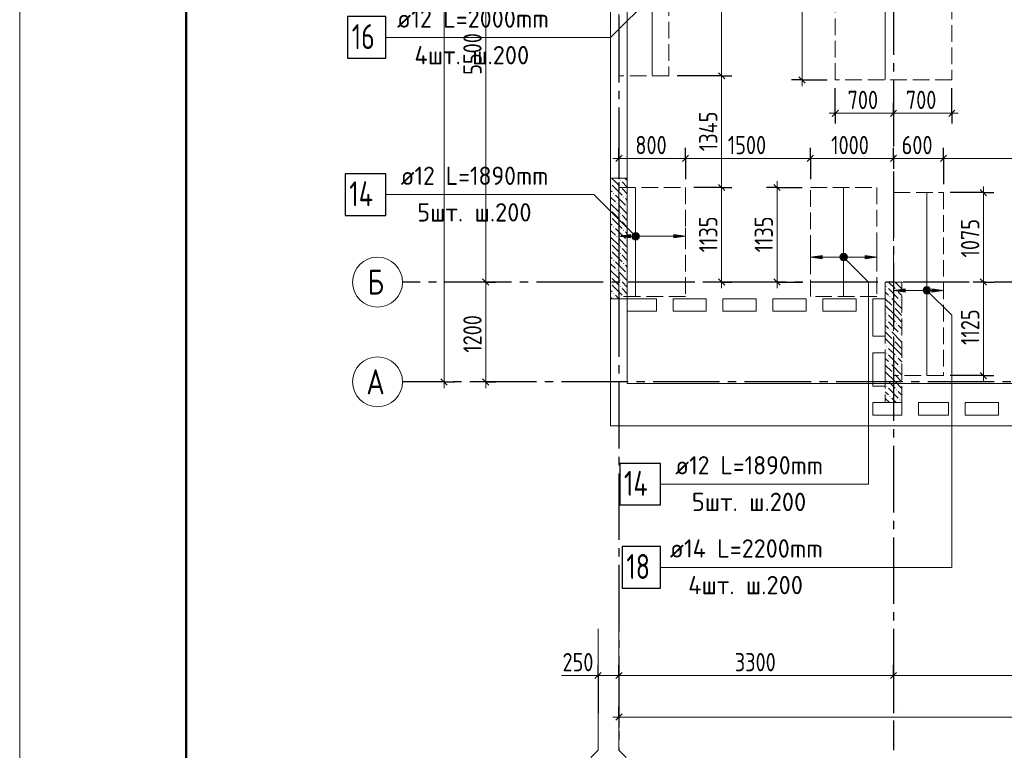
# Model space of a CAD drawing. Header units: millimetres. Extents: x 0 to 61017, y 0 to 42000.
# Tile 2 of 21: x 0 to 11830, y 15970 to 24755. Entities that reach past the tile are written whole.
import ezdxf

# ---------------------------------------------------------------- set-up
doc = ezdxf.new("R2010")
doc.units = ezdxf.units.MM
doc.linetypes.add('______2', pattern=[270, 200, -70])
doc.linetypes.add('______5', pattern=[1100, 800, -100, 100, -100])
for name, color, linetype, lineweight in [('Standard', 7, 'Continuous', 25), ('ДОП Верх по У', 7, 'Continuous', 25), ('ЖБ Перекрытие верхний уровень', 7, 'Continuous', 35), ('ЖБ Пилон', 7, 'Continuous', 35), ('Оси', 40, '______5', 18), ('Позиционная метка номер позиции', 7, 'Continuous', 13), ('Примечания', 7, 'Continuous', 25), ('Размерная выноска', 7, 'Continuous', 13)]:
    doc.layers.add(name, color=color, linetype=linetype, lineweight=lineweight)
doc.styles.add('GOST 2.304-81', font='txt')
doc.styles.add('ISOCPEUR', font='txt')

msp = doc.modelspace()

# ---------------------------------------------------------------- hatches: boundary and pattern name
at = {"layer": 'ДОП Верх по У', "linetype": 'Continuous', "lineweight": 13, "transparency": 33554687}
for points in [[(7340, 22131), (7200, 22151), (7340, 22171)], [(9640, 21880), (9500, 21900), (9640, 21920)], [(10640, 21480), (10500, 21500), (10640, 21520)]]:
    msp.add_hatch(color=7, dxfattribs=at).paths.add_polyline_path(points, flags=16)
for points in [[(7368, 22132), (7368, 22170), (7362, 22151)], [(7368, 22170), (7381, 22119), (7381, 22183)], [(7368, 22170), (7368, 22132), (7381, 22119)], [(7381, 22183), (7400, 22114), (7400, 22189)], [(7381, 22183), (7381, 22119), (7400, 22114)], [(7400, 22189), (7400, 22114), (7419, 22119)], [(7400, 22189), (7419, 22119), (7419, 22183)], [(7419, 22183), (7419, 22119), (7432, 22132)], [(7419, 22183), (7432, 22132), (7432, 22170)], [(7432, 22170), (7432, 22132), (7437, 22151)], [(7860, 22131), (8000, 22151), (7860, 22171)], [(9868, 21881), (9868, 21919), (9862, 21900)], [(9868, 21919), (9881, 21868), (9881, 21932)], [(9868, 21919), (9868, 21881), (9881, 21868)], [(9881, 21932), (9900, 21862), (9900, 21938)], [(9881, 21932), (9881, 21868), (9900, 21862)], [(9900, 21938), (9900, 21862), (9919, 21868)], [(9900, 21938), (9919, 21868), (9919, 21932)], [(9919, 21932), (9919, 21868), (9932, 21881)], [(9919, 21932), (9932, 21881), (9932, 21919)], [(9932, 21919), (9932, 21881), (9937, 21900)], [(10160, 21880), (10300, 21900), (10160, 21920)], [(10868, 21519), (10881, 21468), (10881, 21532)], [(10881, 21532), (10900, 21462), (10900, 21538)], [(10881, 21532), (10881, 21468), (10900, 21462)], [(10900, 21538), (10900, 21462), (10919, 21468)], [(10900, 21538), (10919, 21468), (10919, 21532)], [(10919, 21532), (10919, 21468), (10932, 21481)], [(10919, 21532), (10932, 21481), (10932, 21519)], [(10868, 21481), (10868, 21519), (10862, 21500)], [(10868, 21519), (10868, 21481), (10881, 21468)], [(10932, 21519), (10932, 21481), (10937, 21500)], [(10960, 21480), (11100, 21500), (10960, 21520)]]:
    msp.add_hatch(color=7, dxfattribs=at).paths.add_polyline_path(points)
at = {"layer": 'ЖБ Пилон', "linetype": 'Continuous', "lineweight": 18, "transparency": 33554687}
for points in [[(7100, 22787), (7103, 22783), (7100, 22780)], [(7210, 22823), (7217, 22830), (7223, 22823), (7217, 22817)], [(7210, 22743), (7217, 22750), (7223, 22743), (7217, 22737)], [(7130, 22663), (7137, 22670), (7143, 22663), (7137, 22657)], [(7250, 22623), (7257, 22630), (7263, 22623), (7257, 22617)], [(7170, 22543), (7177, 22550), (7183, 22543), (7177, 22537)], [(7290, 22503), (7297, 22510), (7300, 22507), (7300, 22500), (7297, 22497)], [(7100, 22467), (7103, 22463), (7100, 22460)], [(7100, 22387), (7103, 22383), (7100, 22380)], [(7210, 22423), (7217, 22430), (7223, 22423), (7217, 22417)], [(7130, 22263), (7137, 22270), (7143, 22263), (7137, 22257)], [(7210, 22343), (7217, 22350), (7223, 22343), (7217, 22337)], [(7170, 22143), (7177, 22150), (7183, 22143), (7177, 22137)], [(7250, 22223), (7257, 22230), (7263, 22223), (7257, 22217)], [(7100, 22067), (7103, 22063), (7100, 22060)], [(7210, 22023), (7217, 22030), (7223, 22023), (7217, 22017)], [(7290, 22103), (7297, 22110), (7300, 22107), (7300, 22100), (7297, 22097)], [(7100, 21987), (7103, 21983), (7100, 21980)], [(7210, 21943), (7217, 21950), (7223, 21943), (7217, 21937)], [(7130, 21863), (7137, 21870), (7143, 21863), (7137, 21857)], [(7250, 21823), (7257, 21830), (7263, 21823), (7257, 21817)], [(7100, 21667), (7103, 21663), (7100, 21660)], [(7170, 21743), (7177, 21750), (7183, 21743), (7177, 21737)], [(7290, 21703), (7297, 21710), (7300, 21707), (7300, 21700), (7297, 21697)], [(7100, 21587), (7103, 21583), (7100, 21580)], [(7210, 21623), (7217, 21630), (7223, 21623), (7217, 21617)], [(7210, 21543), (7217, 21550), (7223, 21543), (7217, 21537)], [(10410, 21543), (10417, 21550), (10423, 21543), (10417, 21537)], [(7130, 21463), (7137, 21470), (7143, 21463), (7137, 21457)], [(7250, 21423), (7257, 21430), (7263, 21423), (7257, 21417)], [(10450, 21423), (10457, 21430), (10463, 21423), (10457, 21417)], [(10530, 21503), (10537, 21510), (10543, 21503), (10537, 21497)], [(10490, 21303), (10497, 21310), (10503, 21303), (10497, 21297)], [(10570, 21383), (10577, 21390), (10583, 21383), (10577, 21377)], [(10410, 21223), (10417, 21230), (10423, 21223), (10417, 21217)], [(10410, 21143), (10417, 21150), (10423, 21143), (10417, 21137)], [(10530, 21103), (10537, 21110), (10543, 21103), (10537, 21097)], [(10450, 21023), (10457, 21030), (10463, 21023), (10457, 21017)], [(10570, 20983), (10577, 20990), (10583, 20983), (10577, 20977)], [(10410, 20823), (10417, 20830), (10423, 20823), (10417, 20817)], [(10490, 20903), (10497, 20910), (10503, 20903), (10497, 20897)], [(10410, 20743), (10417, 20750), (10423, 20743), (10417, 20737)], [(10530, 20703), (10537, 20710), (10543, 20703), (10537, 20697)], [(10450, 20623), (10457, 20630), (10463, 20623), (10457, 20617)], [(10570, 20583), (10577, 20590), (10583, 20583), (10577, 20577)], [(10490, 20503), (10497, 20510), (10503, 20503), (10497, 20497)], [(10410, 20423), (10417, 20430), (10423, 20423), (10417, 20417)], [(10410, 20343), (10417, 20350), (10423, 20343), (10417, 20337)], [(10530, 20303), (10537, 20310), (10543, 20303), (10537, 20297)], [(10450, 20223), (10457, 20230), (10463, 20223), (10457, 20217)], [(10570, 20183), (10577, 20190), (10583, 20183), (10577, 20177)]]:
    msp.add_hatch(color=7, dxfattribs=at).paths.add_polyline_path(points, flags=16)
at = {"layer": 'Позиционная метка номер позиции', "linetype": 'Continuous', "lineweight": 13, "transparency": 33554687}
for points in [[(7368, 22119), (7411, 22194), (7357, 22140)], [(7357, 22140), (7411, 22194), (7389, 22194)], [(7357, 22140), (7389, 22194), (7357, 22162)], [(7357, 22162), (7389, 22194), (7368, 22183)], [(7368, 22119), (7432, 22183), (7411, 22194)], [(7389, 22108), (7432, 22183), (7368, 22119)], [(7389, 22108), (7443, 22162), (7432, 22183)], [(7411, 22108), (7443, 22162), (7389, 22108)], [(7411, 22108), (7443, 22140), (7443, 22162)], [(7443, 22140), (7411, 22108), (7432, 22119)], [(9857, 21911), (9889, 21943), (9868, 21932)], [(9889, 21943), (9857, 21911), (9857, 21889)], [(9889, 21943), (9857, 21889), (9911, 21943)], [(9911, 21943), (9857, 21889), (9868, 21868)], [(9911, 21943), (9868, 21868), (9932, 21932)], [(9932, 21932), (9868, 21868), (9889, 21857)], [(9932, 21932), (9889, 21857), (9943, 21911)], [(9943, 21911), (9889, 21857), (9911, 21857)], [(9943, 21911), (9911, 21857), (9943, 21889)], [(9943, 21889), (9911, 21857), (9932, 21868)], [(10857, 21511), (10889, 21543), (10868, 21532)], [(10889, 21543), (10857, 21511), (10857, 21489)], [(10889, 21543), (10857, 21489), (10911, 21543)], [(10911, 21543), (10857, 21489), (10868, 21468)], [(10911, 21543), (10868, 21468), (10932, 21532)], [(10932, 21532), (10868, 21468), (10889, 21457)], [(10932, 21532), (10889, 21457), (10943, 21511)], [(10943, 21511), (10889, 21457), (10911, 21457)], [(10943, 21511), (10911, 21457), (10943, 21489)], [(10943, 21489), (10911, 21457), (10932, 21468)]]:
    msp.add_hatch(color=7, dxfattribs=at).paths.add_polyline_path(points)

# ---------------------------------------------------------------- linework, layer by layer
at = {"layer": 'Standard', "color": 7, "linetype": 'Continuous', "lineweight": 13, "transparency": 33554687}
for p, q in [((5600, 21600), (5600, 27100)), ((9400, 27100), (9400, 24030)), ((9400, 24030), (9400, 23955)), ((9800, 23630), (9725, 23630)), ((9800, 23630), (10500, 23630)), ((10500, 23630), (11200, 23630)), ((11200, 23630), (11275, 23630)), ((7200, 23087), (7125, 23087)), ((7200, 23087), (8000, 23087)), ((8000, 23087), (9500, 23087)), ((9500, 23087), (10500, 23087)), ((10500, 23087), (11100, 23087)), ((11100, 23087), (13800, 23087)), ((9100, 22737), (9100, 22812)), ((11580, 22675), (11580, 22750)), ((8433, 21600), (8433, 21525)), ((9100, 21600), (9100, 21525)), ((11580, 21600), (11580, 20475)), ((11580, 20475), (11580, 20400)), ((5100, 20400), (5100, 20325)), ((5600, 20400), (5600, 20325)), ((6950, 15970), (6950, 17432)), ((7200, 15970), (7200, 17432)), ((6950, 16870), (6875, 16870)), ((6950, 16870), (7200, 16870)), ((7200, 16870), (10500, 16870)), ((10500, 16870), (13800, 16870)), ((7200, 16370), (7125, 16370)), ((49280, 16370), (7200, 16370)), ((6950, 15970), (6862, 15882)), ((7200, 15970), (7288, 15882))]:
    msp.add_line(p, q, dxfattribs=at)
at = {"layer": 'Standard', "color": 251, "linetype": 'Continuous', "lineweight": -3, "true_color": 0x656565, "transparency": 33554687}
for p, q in [((8433, 24080), (7900, 24080)), ((8433, 24080), (8308, 24080)), ((8433, 24080), (8558, 24080)), ((9400, 24030), (9275, 24030)), ((9400, 24030), (9525, 24030)), ((9400, 24030), (9700, 24030)), ((9800, 23630), (9800, 23930)), ((11200, 23630), (11200, 23930)), ((9800, 23630), (9800, 23755)), ((10500, 23630), (10500, 23755)), ((11200, 23630), (11200, 23755)), ((9800, 23630), (9800, 23505)), ((10500, 23630), (10500, 23505)), ((10500, 23630), (10500, 23630)), ((11200, 23630), (11200, 23505)), ((7200, 23087), (7200, 23212)), ((8000, 23087), (8000, 23212)), ((9500, 23087), (9500, 23212)), ((10500, 23087), (10500, 23212)), ((11100, 23087), (11100, 23212)), ((7200, 23087), (7200, 22962)), ((7200, 23087), (7200, 22837)), ((8000, 23087), (8000, 22962)), ((8000, 23087), (8000, 22837)), ((9500, 23087), (9500, 22962)), ((9500, 23087), (9500, 22837)), ((10500, 23087), (10500, 22962)), ((10500, 23087), (10500, 23080)), ((11100, 23087), (11100, 22962)), ((11100, 23087), (11100, 22775)), ((8433, 22737), (8100, 22737)), ((8433, 22737), (8308, 22737)), ((8433, 22737), (8558, 22737)), ((9100, 22737), (8975, 22737)), ((9100, 22737), (9225, 22737)), ((9100, 22737), (9400, 22737)), ((11580, 22675), (11180, 22675)), ((11580, 22675), (11455, 22675)), ((11580, 22675), (11705, 22675)), ((5600, 21600), (5475, 21600)), ((5600, 21600), (5725, 21600)), ((5600, 21600), (5600, 21600)), ((8433, 21600), (8308, 21600)), ((8433, 21600), (8558, 21600)), ((8433, 21600), (8433, 21600)), ((9100, 21600), (8975, 21600)), ((9100, 21600), (9225, 21600)), ((9100, 21600), (9400, 21600)), ((11580, 21600), (11455, 21600)), ((11580, 21600), (11705, 21600)), ((11580, 21600), (11580, 21600)), ((11580, 20475), (11180, 20475)), ((11580, 20475), (11455, 20475)), ((11580, 20475), (11705, 20475)), ((5100, 20400), (4975, 20400)), ((5100, 20400), (5225, 20400)), ((5100, 20400), (5100, 20400)), ((5600, 20400), (5475, 20400)), ((5600, 20400), (5725, 20400)), ((5600, 20400), (5600, 20400)), ((6950, 16870), (6950, 16995)), ((7200, 16870), (7200, 16995)), ((10500, 16870), (10500, 16995)), ((6950, 16870), (6950, 16745)), ((6950, 16870), (6950, 16418)), ((7200, 16870), (7200, 16745)), ((7200, 16870), (7200, 16418)), ((10500, 16870), (10500, 16745)), ((10500, 16870), (10500, 16418)), ((7200, 16370), (7200, 16495)), ((7200, 16370), (7200, 16245)), ((7200, 16370), (7200, 16370))]:
    msp.add_line(p, q, dxfattribs=at)
at = {"layer": 'Standard', "color": 7, "linetype": 'Continuous', "lineweight": 25, "transparency": 33554687}
for p, q in [((8396, 24117), (8471, 24042)), ((9362, 24067), (9437, 23992)), ((9762, 23592), (9837, 23667)), ((10462, 23592), (10537, 23667)), ((11162, 23592), (11237, 23667)), ((7162, 23049), (7237, 23124)), ((7962, 23049), (8037, 23124)), ((9462, 23049), (9537, 23124)), ((10462, 23049), (10537, 23124)), ((11062, 23049), (11137, 23124)), ((8396, 22774), (8471, 22699)), ((9062, 22774), (9137, 22699)), ((11542, 22712), (11617, 22638)), ((5637, 21562), (5562, 21638)), ((8396, 21638), (8471, 21562)), ((9062, 21638), (9137, 21562)), ((11542, 21638), (11617, 21562)), ((11542, 20512), (11617, 20438)), ((5137, 20362), (5062, 20438)), ((5637, 20362), (5562, 20438)), ((6912, 16833), (6987, 16907)), ((7162, 16833), (7237, 16907)), ((10462, 16833), (10537, 16907)), ((7237, 16407), (7162, 16333))]:
    msp.add_line(p, q, dxfattribs=at)
at = {"layer": 'Standard', "color": 7, "linetype": 'Continuous', "lineweight": 13, "transparency": 33554687}
msp.add_lwpolyline([(0, 0), (59400, 0), (59400, 42000), (0, 42000), (0, 0)], close=True, dxfattribs=at)
at = {"layer": 'Standard', "color": 7, "linetype": 'Continuous', "lineweight": 50, "transparency": 33554687}
msp.add_lwpolyline([(2000, 41500), (58900, 41500), (58900, 500), (2000, 500), (2000, 41500)], close=True, dxfattribs=at)
at = {"layer": 'Standard', "color": 7, "linetype": 'Continuous', "lineweight": 13, "transparency": 33554687}
for points in [[(5100, 20400), (5100, 29236), (5100, 29236), (5100, 38900)], [(8433, 25883), (8433, 25278), (8433, 25278), (8433, 24080)], [(8433, 24080), (8433, 23815), (8433, 23815), (8433, 22737)], [(8433, 22737), (8433, 22677), (8433, 22677), (8433, 21600)], [(9100, 22737), (9100, 21863), (9100, 21863), (9100, 21600)], [(11580, 22675), (11580, 21802), (11580, 21802), (11580, 21600)], [(5600, 20400), (5600, 20655), (5600, 20655), (5600, 21600)]]:
    msp.add_lwpolyline(points, dxfattribs=at)
at = {"layer": 'Standard', "color": 254, "linetype": 'Continuous', "lineweight": 13, "true_color": 0xc4c4ff, "transparency": 33554687}
msp.add_lwpolyline([(7300, 20382), (49180, 20382), (49180, 34569), (7300, 34569), (7300, 20382)], dxfattribs=at)
at = {"layer": 'ДОП Верх по У', "color": 7, "linetype": 'Continuous', "lineweight": 18, "transparency": 33554687}
for p, q in [((10400, 27924), (10400, 24036)), ((7600, 26074), (7600, 24086)), ((7400, 22731), (7400, 21431)), ((9900, 22731), (9900, 21431)), ((10900, 22668), (10900, 20482))]:
    msp.add_line(p, q, dxfattribs=at)
at = {"layer": 'ДОП Верх по У', "color": 7, "linetype": 'Continuous', "lineweight": 13, "transparency": 33554687}
for p, q in [((4514, 24541), (6600, 24541)), ((4558, 22651), (6600, 22651)), ((7858, 19170), (9900, 19170)), ((7792, 18170), (9900, 18170))]:
    msp.add_line(p, q, dxfattribs=at)
at = {"layer": 'ДОП Верх по У', "color": 251, "linetype": 'Continuous', "lineweight": 13, "true_color": 0x494949, "transparency": 33554687}
for p, q in [((7200, 22151), (7200, 22251)), ((8000, 22151), (8000, 22251)), ((7200, 22151), (7340, 22171)), ((7340, 22131), (7200, 22151)), ((7200, 22151), (7200, 22051)), ((7200, 22151), (7200, 22151)), ((7340, 22171), (7340, 22131)), ((7340, 22151), (7370, 22151)), ((7400, 22189), (7400, 22189)), ((7430, 22151), (7860, 22151)), ((8000, 22151), (7860, 22171)), ((7860, 22171), (7860, 22131)), ((7860, 22131), (8000, 22151)), ((8000, 22151), (8000, 22051)), ((8000, 22151), (8000, 22151)), ((7400, 22114), (7400, 22114)), ((9500, 21900), (9500, 22000)), ((9500, 21900), (9640, 21920)), ((9640, 21880), (9500, 21900)), ((9500, 21900), (9500, 21800)), ((9500, 21900), (9500, 21900)), ((9640, 21920), (9640, 21880)), ((9640, 21900), (9870, 21900)), ((9900, 21938), (9900, 21938)), ((9930, 21900), (10160, 21900)), ((10300, 21900), (10160, 21920)), ((10160, 21920), (10160, 21880)), ((10160, 21880), (10300, 21900)), ((10300, 21900), (10300, 22000)), ((10300, 21900), (10300, 21800)), ((10300, 21900), (10300, 21900)), ((9900, 21862), (9900, 21862)), ((10500, 21500), (10500, 21600)), ((10900, 21538), (10900, 21538)), ((11100, 21500), (11100, 21600)), ((10500, 21500), (10640, 21520)), ((10640, 21480), (10500, 21500)), ((10500, 21500), (10500, 21400)), ((10500, 21500), (10500, 21500)), ((10640, 21520), (10640, 21480)), ((10640, 21500), (10870, 21500)), ((10900, 21462), (10900, 21462)), ((10930, 21500), (10960, 21500)), ((11100, 21500), (10960, 21520)), ((10960, 21520), (10960, 21480)), ((10960, 21480), (11100, 21500)), ((11100, 21500), (11100, 21400)), ((11100, 21500), (11100, 21500))]:
    msp.add_line(p, q, dxfattribs=at)
at = {"layer": 'ДОП Верх по У', "color": 7, "linetype": 'Continuous', "lineweight": 25, "transparency": 33554687}
for points in [[(3940, 24291), (4400, 24291), (4400, 24791), (3940, 24791), (3940, 24291)], [(3910, 22401), (4400, 22401), (4400, 22901), (3910, 22901), (3910, 22401)], [(7210, 18920), (7700, 18920), (7700, 19420), (7210, 19420), (7210, 18920)], [(7240, 17920), (7700, 17920), (7700, 18420), (7240, 18420), (7240, 17920)]]:
    msp.add_lwpolyline(points, dxfattribs=at)
at = {"layer": 'ДОП Верх по У', "color": 251, "linetype": 'Continuous', "lineweight": 13, "true_color": 0x494949, "transparency": 33554687}
for centre in [(7400, 22151), (9900, 21900), (10900, 21500)]:
    msp.add_circle(centre, 37.5, dxfattribs=at)
at = {"layer": 'ЖБ Перекрытие верхний уровень', "color": 7, "linetype": 'Continuous', "lineweight": 18, "transparency": 33554687}
for p, q in [((7100, 34500), (7100, 19870)), ((7300, 21250), (7300, 21400)), ((7300, 21400), (7650, 21400)), ((7650, 21400), (7650, 21250)), ((7850, 21250), (7850, 21400)), ((7850, 21400), (8250, 21400)), ((8250, 21400), (8250, 21250)), ((8450, 21250), (8450, 21400)), ((8450, 21400), (8850, 21400)), ((8850, 21400), (8850, 21250)), ((9050, 21250), (9050, 21400)), ((9050, 21400), (9450, 21400)), ((9450, 21400), (9450, 21250)), ((9650, 21250), (9650, 21400)), ((9650, 21400), (10050, 21400)), ((10050, 21400), (10050, 21250)), ((10250, 20950), (10250, 21400)), ((10250, 21400), (10400, 21400)), ((10400, 21400), (10400, 20950)), ((7650, 21250), (7300, 21250)), ((8250, 21250), (7850, 21250)), ((8850, 21250), (8450, 21250)), ((9450, 21250), (9050, 21250)), ((10050, 21250), (9650, 21250)), ((10400, 20950), (10250, 20950)), ((10250, 20350), (10250, 20750)), ((10250, 20750), (10400, 20750)), ((10400, 20750), (10400, 20350)), ((10400, 20350), (10250, 20350)), ((10250, 20000), (10250, 20150)), ((10250, 20150), (10600, 20150)), ((10600, 20150), (10600, 20000)), ((10800, 20000), (10800, 20150)), ((10800, 20150), (11160, 20150)), ((11160, 20150), (11160, 20000)), ((11360, 20000), (11360, 20150)), ((11360, 20150), (11760, 20150)), ((11760, 20150), (11760, 20000)), ((10600, 20000), (10250, 20000)), ((11160, 20000), (10800, 20000)), ((11760, 20000), (11360, 20000)), ((7100, 19870), (28240, 19870))]:
    msp.add_line(p, q, dxfattribs=at)
at = {"layer": 'ЖБ Пилон', "color": 253, "linetype": '______2', "lineweight": 13, "true_color": 0xa0a0a0, "transparency": 33554687}
for p, q in [((7100, 22850), (7100, 21400)), ((7300, 22850), (7100, 22850)), ((7300, 21400), (7300, 22850)), ((10400, 21600), (10400, 20150)), ((10600, 21600), (10400, 21600)), ((10600, 20150), (10600, 21600)), ((7100, 21400), (7300, 21400)), ((10400, 20150), (10600, 20150))]:
    msp.add_line(p, q, dxfattribs=at)
at = {"layer": 'ЖБ Пилон', "color": 9, "linetype": 'Continuous', "lineweight": 18, "true_color": 0xc7c7c7, "transparency": 33554687}
for p, q in [((7157, 22803), (7117, 22843)), ((7190, 22850), (7197, 22843)), ((7300, 22820), (7270, 22850)), ((7117, 22763), (7237, 22643)), ((7197, 22763), (7157, 22803)), ((7237, 22803), (7300, 22740)), ((7237, 22723), (7300, 22660)), ((7100, 22700), (7117, 22683)), ((7100, 22620), (7157, 22563)), ((7157, 22643), (7277, 22523)), ((7300, 22580), (7277, 22603)), ((7100, 22540), (7197, 22443)), ((7300, 22420), (7197, 22523)), ((7157, 22403), (7117, 22443)), ((7117, 22363), (7237, 22243)), ((7197, 22363), (7157, 22403)), ((7237, 22403), (7300, 22340)), ((7100, 22300), (7117, 22283)), ((7157, 22243), (7277, 22123)), ((7237, 22323), (7300, 22260)), ((7100, 22220), (7157, 22163)), ((7100, 22140), (7197, 22043)), ((7300, 22020), (7197, 22123)), ((7300, 22180), (7277, 22203)), ((7157, 22003), (7117, 22043)), ((7100, 21900), (7117, 21883)), ((7117, 21963), (7237, 21843)), ((7197, 21963), (7157, 22003)), ((7237, 22003), (7300, 21940)), ((7237, 21923), (7300, 21860)), ((7100, 21820), (7157, 21763)), ((7157, 21843), (7277, 21723)), ((7300, 21780), (7277, 21803)), ((7100, 21740), (7197, 21643)), ((7300, 21620), (7197, 21723)), ((7157, 21603), (7117, 21643)), ((7117, 21563), (7237, 21443)), ((7197, 21563), (7157, 21603)), ((7237, 21603), (7300, 21540)), ((10440, 21600), (10517, 21523)), ((10520, 21600), (10597, 21523)), ((7100, 21500), (7117, 21483)), ((7100, 21420), (7120, 21400)), ((7157, 21443), (7200, 21400)), ((7237, 21523), (7300, 21460)), ((10400, 21480), (10437, 21443)), ((10437, 21523), (10557, 21403)), ((10597, 21443), (10557, 21483)), ((10600, 21440), (10597, 21443)), ((7280, 21400), (7277, 21403)), ((10400, 21400), (10477, 21323)), ((10517, 21203), (10400, 21320)), ((10597, 21283), (10477, 21403)), ((10597, 21363), (10600, 21360)), ((10437, 21203), (10517, 21123)), ((10517, 21283), (10597, 21203)), ((10517, 21203), (10597, 21123)), ((10597, 21283), (10600, 21280)), ((10597, 21203), (10600, 21200)), ((10400, 21080), (10437, 21043)), ((10437, 21123), (10557, 21003)), ((10597, 21043), (10557, 21083)), ((10400, 21000), (10477, 20923)), ((10597, 20883), (10477, 21003)), ((10600, 21040), (10597, 21043)), ((10597, 20963), (10600, 20960)), ((10517, 20803), (10400, 20920)), ((10517, 20883), (10597, 20803)), ((10597, 20883), (10600, 20880)), ((10437, 20803), (10517, 20723)), ((10437, 20723), (10557, 20603)), ((10517, 20803), (10597, 20723)), ((10597, 20803), (10600, 20800)), ((10400, 20680), (10437, 20643)), ((10400, 20600), (10477, 20523)), ((10597, 20483), (10477, 20603)), ((10597, 20643), (10557, 20683)), ((10600, 20640), (10597, 20643)), ((10517, 20403), (10400, 20520)), ((10517, 20483), (10597, 20403)), ((10597, 20563), (10600, 20560)), ((10597, 20483), (10600, 20480)), ((10437, 20403), (10517, 20323)), ((10517, 20403), (10597, 20323)), ((10597, 20403), (10600, 20400)), ((10400, 20280), (10437, 20243)), ((10437, 20323), (10557, 20203)), ((10597, 20243), (10557, 20283)), ((10600, 20240), (10597, 20243)), ((10400, 20200), (10450, 20150)), ((10530, 20150), (10477, 20203)), ((10597, 20163), (10600, 20160))]:
    msp.add_line(p, q, dxfattribs=at)
at = {"layer": 'Оси', "color": 8, "linetype": '______5', "lineweight": -3, "transparency": 33554687}
for p, q in [((7200, 35800), (7200, 15970)), ((10500, 35030), (10500, 15970)), ((49910, 21600), (4600, 21600)), ((50210, 20400), (4600, 20400)), ((10574, 16456), (10574, 16456))]:
    msp.add_line(p, q, dxfattribs=at)
at = {"layer": 'Оси', "color": 7, "linetype": 'Continuous', "lineweight": 13, "transparency": 33554687}
for centre in [(4300, 21600), (4300, 20400)]:
    msp.add_circle(centre, 300, dxfattribs=at)
at = {"layer": 'Позиционная метка номер позиции', "color": 7, "linetype": 'Continuous', "lineweight": 13, "transparency": 33554687}
for p, q in [((7368, 22183), (7368, 22183)), ((7432, 22183), (7432, 22183)), ((7368, 22119), (7368, 22119)), ((7432, 22119), (7432, 22119)), ((9868, 21932), (9868, 21932)), ((9932, 21932), (9932, 21932)), ((9868, 21868), (9868, 21868)), ((9932, 21868), (9932, 21868)), ((10868, 21532), (10868, 21532)), ((10932, 21532), (10932, 21532)), ((10868, 21468), (10868, 21468)), ((10932, 21468), (10932, 21468))]:
    msp.add_line(p, q, dxfattribs=at)
for points in [[(7600, 25041), (7100, 24541), (4400, 24541)], [(7400, 22151), (6900, 22651), (4400, 22651)], [(9900, 21900), (10200, 21600), (10200, 19170), (7700, 19170)], [(10900, 21500), (11200, 21200), (11200, 18170), (7700, 18170)]]:
    msp.add_lwpolyline(points, dxfattribs=at)
for centre in [(7400, 22151), (9900, 21900), (10900, 21500)]:
    msp.add_circle(centre, 45, dxfattribs=at)
at = {"layer": 'Примечания', "color": 7, "linetype": '______2', "lineweight": 18, "transparency": 33554687}
for p, q in [((9800, 24030), (9800, 27930)), ((11200, 27930), (11200, 24030)), ((7200, 24080), (7200, 26080)), ((7800, 26080), (7800, 24080)), ((7800, 24080), (7200, 24080)), ((11200, 24030), (9800, 24030)), ((7200, 22737), (8000, 22737)), ((7200, 21425), (7200, 22737)), ((8000, 22737), (8000, 21425)), ((9500, 22737), (10300, 22737)), ((9500, 21425), (9500, 22737)), ((10300, 22737), (10300, 21425)), ((10500, 22675), (11100, 22675)), ((10500, 20475), (10500, 22675)), ((11100, 22675), (11100, 20475)), ((8000, 21425), (7200, 21425)), ((10300, 21425), (9500, 21425)), ((11100, 20475), (10500, 20475))]:
    msp.add_line(p, q, dxfattribs=at)
at = {"layer": 'Размерная выноска', "color": 7, "linetype": 'Continuous', "lineweight": 13, "transparency": 33554687}
msp.add_line((6950, 16870), (6510, 16870), dxfattribs=at)

# ---------------------------------------------------------------- texts
at = {"layer": 'Standard', "color": 7, "linetype": 'Continuous', "lineweight": 25, "transparency": 33554687, "char_height": 220, "attachment_point": 7, "rotation": 90, "style": 'GOST 2.304-81'}
for s, insert, width in [('5500', (5550, 24092), 641.48), ('1345', (8383, 23174), 594.59), ('1135', (8383, 21957), 547.71), ('1135', (9050, 21957), 547.71), ('1075', (11530, 21895), 610.17), ('1125', (11530, 20844), 563.28), ('1200', (5550, 20750), 625.73)]:
    msp.add_mtext(s, dxfattribs=dict(at, insert=insert, width=width))
at = {"layer": 'Standard', "color": 7, "linetype": 'Continuous', "lineweight": 25, "transparency": 33554687, "char_height": 220, "attachment_point": 7, "style": 'GOST 2.304-81'}
for s, insert, width in [('700', (9947, 23680), 531.96), ('700', (10647, 23680), 531.96), ('800', (7397, 23137), 531.97), ('1500', (8508, 23137), 610.16), ('1000', (9750, 23137), 625.74), ('600', (10597, 23137), 531.97), ('250', (6522, 16920), 516.4), ('3300', (8592, 16920), 641.48)]:
    msp.add_mtext(s, dxfattribs=dict(at, insert=insert, width=width))
at = {"layer": 'ДОП Верх по У', "color": 7, "linetype": 'Continuous', "lineweight": 13, "transparency": 33554687, "attachment_point": 7, "style": 'ISOCPEUR'}
for s, insert, char_height, width in [('\\W0.96;ø12 L=2000mm ', (4534, 24658), 220, 2150.52), ('\\W0.75;16', (3990, 24401), 300, 472.29), ('\\W0.97;4шт. ш.200 ', (4743, 24218), 220, 1734.41), ('\\W0.94;ø12 L=1890mm ', (4578, 22768), 220, 2104.38), ('\\W0.76;14', (3960, 22511), 300, 504.55), ('\\W0.97;5шт. ш.200 ', (4776, 22328), 220, 1712.33), ('\\W0.94;ø12 L=1890mm ', (7878, 19287), 220, 2104.38), ('\\W0.76;14', (7260, 19030), 300, 504.55), ('\\W0.97;5шт. ш.200 ', (8076, 18847), 220, 1712.33), ('\\W0.96;ø14 L=2200mm ', (7812, 18287), 220, 2172.61), ('\\W0.75;18', (7290, 18030), 300, 472.29), ('\\W0.97;4шт. ш.200 ', (8032, 17847), 220, 1734.41)]:
    msp.add_mtext(s, dxfattribs=dict(at, insert=insert, char_height=char_height, width=width))
at = {"layer": 'Оси', "color": 7, "linetype": 'Continuous', "lineweight": 25, "transparency": 33554687, "char_height": 300, "attachment_point": 7, "style": 'ISOCPEUR'}
for s, insert, width in [('\\W0.80;Б', (4180, 21450), 359.83), ('\\W0.82;А', (4165, 20250), 392.65)]:
    msp.add_mtext(s, dxfattribs=dict(at, insert=insert, width=width))

doc.saveas('drawing.dxf')
